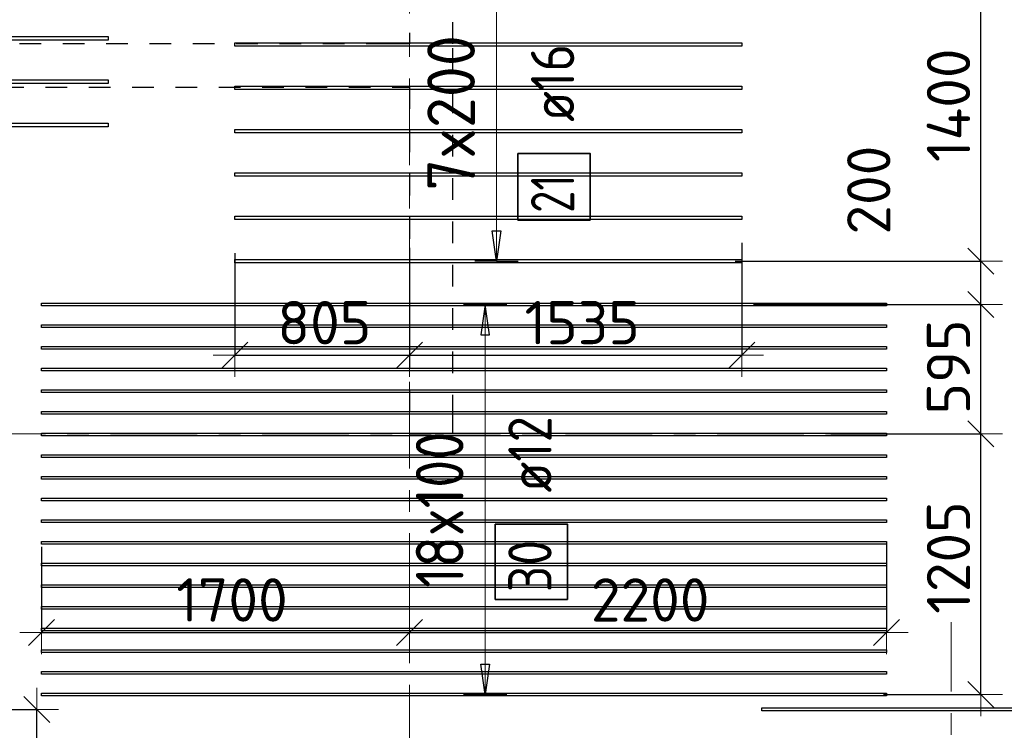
# Model space of a CAD drawing. Header units: metres. Extents: x -38 to 97, y -15 to 21.
# Tile 43 of 256: x 43.85 to 48.4, y 7.63 to 10.91. Entities that reach past the tile are written whole.
import ezdxf

# ---------------------------------------------------------------- set-up
doc = ezdxf.new("R2010")
doc.units = ezdxf.units.M
doc.header["$PDMODE"] = 65
for name, pattern in [('______11', [0.5, 0.4, -0.05, 0, -0.05]), ('______2', [0.0405, 0.03, -0.0105]), ('______5', [1.1, 0.8, -0.1, 0.1, -0.1])]:
    doc.linetypes.add(name, pattern=pattern)
doc.layers.add('XR$2$Осевая линия (1)', color=7, linetype='______5', lineweight=13)
doc.layers.add('XR$6$Размерная линия (1)', color=7, linetype='Continuous', lineweight=13)
doc.layers.add('XR$6$Арм.стержн.Доп. Арм верхн.зоны Х', color=7, linetype='Continuous', lineweight=35, true_color=0x8c8cff)
doc.layers.add('XR$7$Стена_ бетон несущ.', color=7, linetype='Continuous', lineweight=70, true_color=0xb4b496)
doc.styles.add('ISOCPEUR', font='txt')
doc.dimstyles.new('DIMSTYLE_3', dxfattribs={"dimtxt": 0.2, "dimasz": 0.2, "dimexe": 0, "dimexo": 0, "dimgap": 0.1, "dimtad": 2, "dimdec": 0, "dimlfac": 1000, "dimrnd": 5, "dimzin": 12, "dimdsep": 46, "dimtxsty": 'ISOCPEUR', "dimblk1": 'ALL_ML_STRICH', "dimblk2": 'ALL_ML_STRICH', "dimsah": 1, "dimcen": 0, "dimclrd": 7, "dimclre": 256, "dimclrt": 7, "dimadec": 0, "dimazin": 0, "dimtfac": 1, "dimtdec": 0, "dimtix": 1, "dimtmove": 2, "dimatfit": 3, "dimfxl": 0, "dimtzin": 0, "dimlwd": 0, "dimlwe": -3, "dimarcsym": 0})
doc.dimstyles.new('DIMSTYLE_36', dxfattribs={"dimtxt": 0.2, "dimasz": 0.2, "dimexe": 0, "dimexo": 0, "dimgap": 0.1, "dimtad": 2, "dimdec": 0, "dimlfac": 1000, "dimrnd": 5, "dimzin": 12, "dimdsep": 46, "dimtxsty": 'ISOCPEUR', "dimblk1": 'ALL_ML_STRICH', "dimblk2": 'ALL_ML_STRICH', "dimsah": 1, "dimcen": 0, "dimclrd": 7, "dimclre": 256, "dimclrt": 7, "dimadec": 0, "dimazin": 0, "dimtfac": 1, "dimtdec": 0, "dimtix": 1, "dimtmove": 2, "dimatfit": 3, "dimfxl": 0, "dimtvp": 1.2, "dimtzin": 0, "dimlwd": 0, "dimlwe": -3, "dimarcsym": 0})
doc.dimstyles.new('DIMSTYLE_37', dxfattribs={"dimtxt": 0.2, "dimasz": 0.2, "dimexe": 0, "dimexo": 0, "dimgap": 0.1, "dimtad": 0, "dimdec": 0, "dimlfac": 1000, "dimrnd": 5, "dimzin": 12, "dimdsep": 46, "dimtxsty": 'ISOCPEUR', "dimblk1": 'ALL_ML_STRICH', "dimblk2": 'ALL_ML_STRICH', "dimsah": 1, "dimcen": 0, "dimclrd": 7, "dimclre": 256, "dimclrt": 7, "dimadec": 0, "dimazin": 0, "dimtfac": 1, "dimtdec": 0, "dimtix": 1, "dimtmove": 2, "dimatfit": 3, "dimfxl": 0, "dimtvp": 1.2, "dimtzin": 0, "dimlwd": 0, "dimlwe": -3, "dimarcsym": 0})

# ---------------------------------------------------------------- blocks, each defined once
blk = doc.blocks.new('ALL_ML_STRICH')
at = {"color": 0, "linetype": 'ByBlock', "lineweight": -2}
for p, q in [((0, -0.5), (0, 0.5)), ((-0.3, -0.3), (0.3, 0.3)), ((-1, 0), (0.5, 0))]:
    blk.add_line(p, q, dxfattribs=at)
blk = doc.blocks.new('*D1133')
at = {"layer": 'DEFPOINTS', "color": 7, "linetype": 'Continuous', "lineweight": 13, "transparency": 33554687}
for p in [(47.5748, 9), (47.8186, 7.7959), (48.288, 7.7959)]:
    blk.add_point(p, dxfattribs=at)
at = {"layer": 'XR$6$Размерная линия (1)', "color": 9, "linetype": 'Continuous', "lineweight": -2, "true_color": 0xc7c7c7, "transparency": 33554687}
for p, q in [((47.5948, 9), (48.288, 9)), ((47.8386, 7.7959), (48.288, 7.7959))]:
    blk.add_line(p, q, dxfattribs=at)
at = {"layer": 'XR$6$Размерная линия (1)', "color": 7, "linetype": 'Continuous', "lineweight": -2, "transparency": 33554687}
blk.add_line((48.288, 7.7959), (48.288, 9), dxfattribs=at)
at = {"layer": 'XR$6$Размерная линия (1)', "color": 7, "linetype": 'Continuous', "lineweight": 13, "transparency": 33554687, "xscale": 0.2, "yscale": 0.2, "zscale": 0.2}
for p, rotation in [((48.288, 9), 90), ((48.288, 7.7959), 270)]:
    blk.add_blockref('ALL_ML_STRICH', p, dxfattribs=dict(at, rotation=rotation))
at = {"layer": 'XR$6$Размерная линия (1)', "color": 7, "linetype": 'Continuous', "lineweight": 13, "transparency": 33554687, "insert": (48.138, 8.428), "char_height": 0.2, "width": 0.8, "attachment_point": 5, "rotation": 90, "style": 'ISOCPEUR'}
blk.add_mtext('\\A1;{1205}', dxfattribs=at)
blk = doc.blocks.new('*D1134')
at = {"layer": 'DEFPOINTS', "color": 7, "linetype": 'Continuous', "lineweight": 13, "transparency": 33554687}
for p in [(47.218, 9.5959), (47.5748, 9), (48.288, 9)]:
    blk.add_point(p, dxfattribs=at)
at = {"layer": 'XR$6$Размерная линия (1)', "color": 9, "linetype": 'Continuous', "lineweight": -2, "true_color": 0xc7c7c7, "transparency": 33554687}
for p, q in [((47.238, 9.5959), (48.288, 9.5959)), ((47.5948, 9), (48.288, 9))]:
    blk.add_line(p, q, dxfattribs=at)
at = {"layer": 'XR$6$Размерная линия (1)', "color": 7, "linetype": 'Continuous', "lineweight": -2, "transparency": 33554687}
blk.add_line((48.288, 9), (48.288, 9.5959), dxfattribs=at)
at = {"layer": 'XR$6$Размерная линия (1)', "color": 7, "linetype": 'Continuous', "lineweight": 13, "transparency": 33554687, "xscale": 0.2, "yscale": 0.2, "zscale": 0.2}
for p, rotation in [((48.288, 9.5959), 90), ((48.288, 9), 270)]:
    blk.add_blockref('ALL_ML_STRICH', p, dxfattribs=dict(at, rotation=rotation))
at = {"layer": 'XR$6$Размерная линия (1)', "color": 7, "linetype": 'Continuous', "lineweight": 13, "transparency": 33554687, "insert": (48.138, 9.308), "char_height": 0.2, "width": 0.6, "attachment_point": 5, "rotation": 90, "style": 'ISOCPEUR'}
blk.add_mtext('\\A1;{595}', dxfattribs=at)
blk = doc.blocks.new('*D1135')
at = {"layer": 'DEFPOINTS', "color": 7, "linetype": 'Continuous', "lineweight": 13, "transparency": 33554687}
for p in [(47.1336, 9.7959), (47.218, 9.5959), (48.288, 9.5959)]:
    blk.add_point(p, dxfattribs=at)
at = {"layer": 'XR$6$Размерная линия (1)', "color": 9, "linetype": 'Continuous', "lineweight": -2, "true_color": 0xc7c7c7, "transparency": 33554687}
for p, q in [((47.1536, 9.7959), (48.288, 9.7959)), ((47.238, 9.5959), (48.288, 9.5959))]:
    blk.add_line(p, q, dxfattribs=at)
at = {"layer": 'XR$6$Размерная линия (1)', "color": 7, "linetype": 'Continuous', "lineweight": -2, "transparency": 33554687}
blk.add_line((48.288, 9.5959), (48.288, 9.7959), dxfattribs=at)
at = {"layer": 'XR$6$Размерная линия (1)', "color": 7, "linetype": 'Continuous', "lineweight": 13, "transparency": 33554687, "xscale": 0.2, "yscale": 0.2, "zscale": 0.2}
for p, rotation in [((48.288, 9.7959), 90), ((48.288, 9.5959), 270)]:
    blk.add_blockref('ALL_ML_STRICH', p, dxfattribs=dict(at, rotation=rotation))
at = {"layer": 'XR$6$Размерная линия (1)', "color": 7, "linetype": 'Continuous', "lineweight": 13, "transparency": 33554687, "insert": (47.7701, 10.1242), "char_height": 0.2, "width": 0.6, "attachment_point": 5, "rotation": 90, "style": 'ISOCPEUR'}
blk.add_mtext('\\A1;{200}', dxfattribs=at)
blk = doc.blocks.new('*D1136')
at = {"layer": 'DEFPOINTS', "color": 7, "linetype": 'Continuous', "lineweight": 13, "transparency": 33554687}
for p in [(47.1077, 11.1959), (47.1336, 9.7959), (48.288, 9.7959)]:
    blk.add_point(p, dxfattribs=at)
at = {"layer": 'XR$6$Размерная линия (1)', "color": 9, "linetype": 'Continuous', "lineweight": -2, "true_color": 0xc7c7c7, "transparency": 33554687}
for p, q in [((47.1277, 11.1959), (48.288, 11.1959)), ((47.1536, 9.7959), (48.288, 9.7959))]:
    blk.add_line(p, q, dxfattribs=at)
at = {"layer": 'XR$6$Размерная линия (1)', "color": 7, "linetype": 'Continuous', "lineweight": -2, "transparency": 33554687}
blk.add_line((48.288, 9.7959), (48.288, 11.1959), dxfattribs=at)
at = {"layer": 'XR$6$Размерная линия (1)', "color": 7, "linetype": 'Continuous', "lineweight": 13, "transparency": 33554687, "xscale": 0.2, "yscale": 0.2, "zscale": 0.2}
for p, rotation in [((48.288, 11.1959), 90), ((48.288, 9.7959), 270)]:
    blk.add_blockref('ALL_ML_STRICH', p, dxfattribs=dict(at, rotation=rotation))
at = {"layer": 'XR$6$Размерная линия (1)', "color": 7, "linetype": 'Continuous', "lineweight": 13, "transparency": 33554687, "insert": (48.138, 10.5159), "char_height": 0.2, "width": 0.8, "attachment_point": 5, "rotation": 90, "style": 'ISOCPEUR'}
blk.add_mtext('\\A1;{1400}', dxfattribs=at)
blk = doc.blocks.new('*D1219')
at = {"layer": 'DEFPOINTS', "color": 7, "linetype": 'Continuous', "lineweight": 13, "transparency": 33554687}
for p in [(43.9523, 8.4972), (45.65, 8.4815), (43.9523, 8.0826)]:
    blk.add_point(p, dxfattribs=at)
at = {"layer": 'XR$6$Размерная линия (1)', "color": 9, "linetype": 'Continuous', "lineweight": -2, "true_color": 0xc7c7c7, "transparency": 33554687}
for p, q in [((43.9523, 8.4772), (43.9523, 8.0826)), ((45.65, 8.0826), (45.65, 8.0826))]:
    blk.add_line(p, q, dxfattribs=at)
at = {"layer": 'XR$6$Размерная линия (1)', "color": 7, "linetype": 'Continuous', "lineweight": -2, "transparency": 33554687}
blk.add_line((43.9523, 8.0826), (45.65, 8.0826), dxfattribs=at)
at = {"layer": 'XR$6$Размерная линия (1)', "color": 7, "linetype": 'Continuous', "lineweight": 13, "transparency": 33554687, "xscale": 0.2, "yscale": 0.2, "zscale": 0.2, "rotation": 180}
blk.add_blockref('ALL_ML_STRICH', (43.9523, 8.0826), dxfattribs=at)
at = {"layer": 'XR$6$Размерная линия (1)', "color": 7, "linetype": 'Continuous', "lineweight": 13, "transparency": 33554687, "xscale": 0.2, "yscale": 0.2, "zscale": 0.2}
blk.add_blockref('ALL_ML_STRICH', (45.65, 8.0826), dxfattribs=at)
at = {"layer": 'XR$6$Размерная линия (1)', "color": 7, "linetype": 'Continuous', "lineweight": 13, "transparency": 33554687, "insert": (44.8312, 8.2326), "char_height": 0.2, "width": 0.8, "attachment_point": 5, "style": 'ISOCPEUR'}
blk.add_mtext('\\A1;{1700}', dxfattribs=at)
blk = doc.blocks.new('*D1220')
at = {"layer": 'DEFPOINTS', "color": 7, "linetype": 'Continuous', "lineweight": 13, "transparency": 33554687}
for p in [(47.8523, 8.5208), (45.65, 8.4815), (45.65, 8.0826)]:
    blk.add_point(p, dxfattribs=at)
at = {"layer": 'XR$6$Размерная линия (1)', "color": 9, "linetype": 'Continuous', "lineweight": -2, "true_color": 0xc7c7c7, "transparency": 33554687}
for p, q in [((47.8523, 8.5008), (47.8523, 8.0826)), ((45.65, 8.0826), (45.65, 8.0826))]:
    blk.add_line(p, q, dxfattribs=at)
at = {"layer": 'XR$6$Размерная линия (1)', "color": 7, "linetype": 'Continuous', "lineweight": -2, "transparency": 33554687}
blk.add_line((45.65, 8.0826), (47.8523, 8.0826), dxfattribs=at)
at = {"layer": 'XR$6$Размерная линия (1)', "color": 7, "linetype": 'Continuous', "lineweight": 13, "transparency": 33554687, "xscale": 0.2, "yscale": 0.2, "zscale": 0.2, "rotation": 180}
blk.add_blockref('ALL_ML_STRICH', (45.65, 8.0826), dxfattribs=at)
at = {"layer": 'XR$6$Размерная линия (1)', "color": 7, "linetype": 'Continuous', "lineweight": 13, "transparency": 33554687, "xscale": 0.2, "yscale": 0.2, "zscale": 0.2}
blk.add_blockref('ALL_ML_STRICH', (47.8523, 8.0826), dxfattribs=at)
at = {"layer": 'XR$6$Размерная линия (1)', "color": 7, "linetype": 'Continuous', "lineweight": 13, "transparency": 33554687, "insert": (46.7612, 8.2326), "char_height": 0.2, "width": 0.8, "attachment_point": 5, "style": 'ISOCPEUR'}
blk.add_mtext('\\A1;{2200}', dxfattribs=at)
blk = doc.blocks.new('*D1313')
at = {"layer": 'DEFPOINTS', "color": 7, "linetype": 'Continuous', "lineweight": 13, "transparency": 33554687}
for p in [(43.4124, 7.7272), (43.8915, 7.4), (43.9306, 7.4)]:
    blk.add_point(p, dxfattribs=at)
at = {"layer": 'XR$6$Размерная линия (1)', "color": 9, "linetype": 'Continuous', "lineweight": -2, "true_color": 0xc7c7c7, "transparency": 33554687}
for p, q in [((43.4324, 7.7272), (43.9306, 7.7272)), ((43.9115, 7.4), (43.9306, 7.4))]:
    blk.add_line(p, q, dxfattribs=at)
at = {"layer": 'XR$6$Размерная линия (1)', "color": 7, "linetype": 'Continuous', "lineweight": -2, "transparency": 33554687}
blk.add_line((43.9306, 7.4), (43.9306, 7.7272), dxfattribs=at)
at = {"layer": 'XR$6$Размерная линия (1)', "color": 7, "linetype": 'Continuous', "lineweight": 13, "transparency": 33554687, "xscale": 0.2, "yscale": 0.2, "zscale": 0.2}
for p, rotation in [((43.9306, 7.7272), 90), ((43.9306, 7.4), 270)]:
    blk.add_blockref('ALL_ML_STRICH', p, dxfattribs=dict(at, rotation=rotation))
at = {"layer": 'XR$6$Размерная линия (1)', "color": 7, "linetype": 'Continuous', "lineweight": 13, "transparency": 33554687, "insert": (44.1815, 7.0853), "char_height": 0.2, "width": 0.6, "attachment_point": 5, "rotation": 90, "style": 'ISOCPEUR'}
blk.add_mtext('\\A1;{325}', dxfattribs=at)
blk = doc.blocks.new('*D1337')
at = {"layer": 'DEFPOINTS', "color": 7, "linetype": 'Continuous', "lineweight": 13, "transparency": 33554687}
for p in [(45.65, 9.8772), (44.8447, 9.8529), (44.8447, 9.3624)]:
    blk.add_point(p, dxfattribs=at)
at = {"layer": 'XR$6$Размерная линия (1)', "color": 9, "linetype": 'Continuous', "lineweight": -2, "true_color": 0xc7c7c7, "transparency": 33554687}
for p, q in [((44.8447, 9.8329), (44.8447, 9.3624)), ((45.65, 9.8572), (45.65, 9.3624))]:
    blk.add_line(p, q, dxfattribs=at)
at = {"layer": 'XR$6$Размерная линия (1)', "color": 7, "linetype": 'Continuous', "lineweight": -2, "transparency": 33554687}
blk.add_line((44.8447, 9.3624), (45.65, 9.3624), dxfattribs=at)
at = {"layer": 'XR$6$Размерная линия (1)', "color": 7, "linetype": 'Continuous', "lineweight": 13, "transparency": 33554687, "xscale": 0.2, "yscale": 0.2, "zscale": 0.2, "rotation": 180}
blk.add_blockref('ALL_ML_STRICH', (44.8447, 9.3624), dxfattribs=at)
at = {"layer": 'XR$6$Размерная линия (1)', "color": 7, "linetype": 'Continuous', "lineweight": 13, "transparency": 33554687, "xscale": 0.2, "yscale": 0.2, "zscale": 0.2}
blk.add_blockref('ALL_ML_STRICH', (45.65, 9.3624), dxfattribs=at)
at = {"layer": 'XR$6$Размерная линия (1)', "color": 7, "linetype": 'Continuous', "lineweight": 13, "transparency": 33554687, "insert": (45.2573, 9.5124), "char_height": 0.2, "width": 0.6, "attachment_point": 5, "style": 'ISOCPEUR'}
blk.add_mtext('\\A1;{805}', dxfattribs=at)
blk = doc.blocks.new('*D1338')
at = {"layer": 'DEFPOINTS', "color": 7, "linetype": 'Continuous', "lineweight": 13, "transparency": 33554687}
for p in [(45.65, 9.8772), (47.1847, 9.9016), (45.65, 9.3624)]:
    blk.add_point(p, dxfattribs=at)
at = {"layer": 'XR$6$Размерная линия (1)', "color": 9, "linetype": 'Continuous', "lineweight": -2, "true_color": 0xc7c7c7, "transparency": 33554687}
for p, q in [((47.1847, 9.8816), (47.1847, 9.3624)), ((45.65, 9.8572), (45.65, 9.3624))]:
    blk.add_line(p, q, dxfattribs=at)
at = {"layer": 'XR$6$Размерная линия (1)', "color": 7, "linetype": 'Continuous', "lineweight": -2, "transparency": 33554687}
blk.add_line((45.65, 9.3624), (47.1847, 9.3624), dxfattribs=at)
at = {"layer": 'XR$6$Размерная линия (1)', "color": 7, "linetype": 'Continuous', "lineweight": 13, "transparency": 33554687, "xscale": 0.2, "yscale": 0.2, "zscale": 0.2, "rotation": 180}
blk.add_blockref('ALL_ML_STRICH', (45.65, 9.3624), dxfattribs=at)
at = {"layer": 'XR$6$Размерная линия (1)', "color": 7, "linetype": 'Continuous', "lineweight": 13, "transparency": 33554687, "xscale": 0.2, "yscale": 0.2, "zscale": 0.2}
blk.add_blockref('ALL_ML_STRICH', (47.1847, 9.3624), dxfattribs=at)
at = {"layer": 'XR$6$Размерная линия (1)', "color": 7, "linetype": 'Continuous', "lineweight": 13, "transparency": 33554687, "insert": (46.4473, 9.5124), "char_height": 0.2, "width": 0.8, "attachment_point": 5, "style": 'ISOCPEUR'}
blk.add_mtext('\\A1;{1535}', dxfattribs=at)

msp = doc.modelspace()

# ---------------------------------------------------------------- linework, layer by layer
at = {"layer": 'XR$2$Осевая линия (1)', "color": 253, "linetype": '______11', "lineweight": 13, "true_color": 0xa0a0a0, "transparency": 33554687}
for p, q in [((45.65, 6.74), (45.65, 19.78)), ((-2.63, 9), (62.6, 9)), ((48.15, -3.39), (48.15, 8.13))]:
    msp.add_line(p, q, dxfattribs=at)
at = {"layer": 'XR$6$Арм.стержн.Доп. Арм верхн.зоны Х', "color": 7, "linetype": 'Continuous', "lineweight": 13, "transparency": 33554687}
for p, q in [((46.0524, 9.7959), (46.0524, 11.1959)), ((46.0524, 9.7959), (46.0524, 9.7959)), ((45.9996, 9.5959), (45.9996, 9.5959)), ((45.9996, 7.7959), (45.9996, 9.5959)), ((45.9996, 7.7959), (45.9996, 7.7959))]:
    msp.add_line(p, q, dxfattribs=at)
at = {"layer": 'XR$6$Арм.стержн.Доп. Арм верхн.зоны Х', "color": 7, "linetype": 'Continuous', "lineweight": 25, "transparency": 33554687}
for p, q in [((46.0524, 9.7959), (46.0324, 9.9359)), ((46.0324, 9.9359), (46.0724, 9.9359)), ((46.0724, 9.9359), (46.0524, 9.7959)), ((45.9996, 9.5959), (45.9796, 9.4559)), ((46.0196, 9.4559), (45.9996, 9.5959)), ((45.9796, 9.4559), (46.0196, 9.4559)), ((45.9996, 7.7959), (45.9796, 7.9359)), ((45.9796, 7.9359), (46.0196, 7.9359)), ((46.0196, 7.9359), (45.9996, 7.7959))]:
    msp.add_line(p, q, dxfattribs=at)
at = {"layer": 'XR$6$Арм.стержн.Доп. Арм верхн.зоны Х', "color": 253, "linetype": 'Continuous', "lineweight": -3, "true_color": 0xa0a0a0, "transparency": 33554687}
for p, q in [((46.0524, 9.7959), (45.9524, 9.7959)), ((46.0524, 9.7959), (46.1524, 9.7959)), ((45.9996, 9.5959), (45.8996, 9.5959)), ((45.9996, 9.5959), (46.0996, 9.5959)), ((45.9996, 7.7959), (45.8996, 7.7959)), ((45.9996, 7.7959), (46.0996, 7.7959))]:
    msp.add_line(p, q, dxfattribs=at)
at = {"layer": 'XR$6$Арм.стержн.Доп. Арм верхн.зоны Х', "color": 7, "linetype": 'Continuous', "lineweight": 25, "transparency": 33554687}
for points in [[(44.2597, 10.8167), (41.3097, 10.8167), (41.3097, 10.8327), (44.2597, 10.8327), (44.2597, 10.8167)], [(44.8447, 10.8039), (47.1847, 10.8039), (47.1847, 10.7879), (44.8447, 10.7879), (44.8447, 10.8039)], [(44.2597, 10.6167), (41.3097, 10.6167), (41.3097, 10.6327), (44.2597, 10.6327), (44.2597, 10.6167)], [(44.8447, 10.6039), (47.1847, 10.6039), (47.1847, 10.5879), (44.8447, 10.5879), (44.8447, 10.6039)], [(44.2597, 10.4167), (41.3097, 10.4167), (41.3097, 10.4327), (44.2597, 10.4327), (44.2597, 10.4167)], [(44.8447, 10.4039), (47.1847, 10.4039), (47.1847, 10.3879), (44.8447, 10.3879), (44.8447, 10.4039)], [(44.8447, 10.2039), (47.1847, 10.2039), (47.1847, 10.1879), (44.8447, 10.1879), (44.8447, 10.2039)], [(44.8447, 10.0039), (47.1847, 10.0039), (47.1847, 9.9879), (44.8447, 9.9879), (44.8447, 10.0039)], [(44.8447, 9.8039), (47.1847, 9.8039), (47.1847, 9.7879), (44.8447, 9.7879), (44.8447, 9.8039)], [(50.2269, 7.7202), (47.2769, 7.7202), (47.2769, 7.7342), (50.2269, 7.7342), (50.2269, 7.7202)]]:
    msp.add_lwpolyline(points, dxfattribs=at)
at = {"layer": 'XR$6$Арм.стержн.Доп. Арм верхн.зоны Х', "color": 7, "linetype": 'Continuous', "lineweight": 35, "transparency": 33554687}
for points in [[(46.4842, 9.986), (46.4842, 10.2926), (46.1509, 10.2926), (46.1509, 9.986), (46.4842, 9.986)], [(46.3797, 8.2351), (46.3797, 8.5818), (46.0463, 8.5818), (46.0463, 8.2351), (46.3797, 8.2351)]]:
    msp.add_lwpolyline(points, dxfattribs=at)
at = {"layer": 'XR$6$Арм.стержн.Доп. Арм верхн.зоны Х', "color": 34, "linetype": 'Continuous', "lineweight": 25, "transparency": 33554687}
for points in [[(47.8523, 9.5899), (43.9523, 9.5899), (43.9523, 9.6019), (47.8523, 9.6019), (47.8523, 9.5899)], [(47.8523, 9.4899), (43.9523, 9.4899), (43.9523, 9.5019), (47.8523, 9.5019), (47.8523, 9.4899)], [(47.8523, 9.3899), (43.9523, 9.3899), (43.9523, 9.4019), (47.8523, 9.4019), (47.8523, 9.3899)], [(47.8523, 9.2899), (43.9523, 9.2899), (43.9523, 9.3019), (47.8523, 9.3019), (47.8523, 9.2899)], [(47.8523, 9.1899), (43.9523, 9.1899), (43.9523, 9.2019), (47.8523, 9.2019), (47.8523, 9.1899)], [(47.8523, 9.0899), (43.9523, 9.0899), (43.9523, 9.1019), (47.8523, 9.1019), (47.8523, 9.0899)], [(47.8523, 8.9899), (43.9523, 8.9899), (43.9523, 9.0019), (47.8523, 9.0019), (47.8523, 8.9899)], [(47.8523, 8.8899), (43.9523, 8.8899), (43.9523, 8.9019), (47.8523, 8.9019), (47.8523, 8.8899)], [(47.8523, 8.7899), (43.9523, 8.7899), (43.9523, 8.8019), (47.8523, 8.8019), (47.8523, 8.7899)], [(47.8523, 8.6899), (43.9523, 8.6899), (43.9523, 8.7019), (47.8523, 8.7019), (47.8523, 8.6899)], [(47.8523, 8.5899), (43.9523, 8.5899), (43.9523, 8.6019), (47.8523, 8.6019), (47.8523, 8.5899)], [(47.8523, 8.4899), (43.9523, 8.4899), (43.9523, 8.5019), (47.8523, 8.5019), (47.8523, 8.4899)], [(47.8523, 8.3899), (43.9523, 8.3899), (43.9523, 8.4019), (47.8523, 8.4019), (47.8523, 8.3899)], [(47.8523, 8.2899), (43.9523, 8.2899), (43.9523, 8.3019), (47.8523, 8.3019), (47.8523, 8.2899)], [(47.8523, 8.1899), (43.9523, 8.1899), (43.9523, 8.2019), (47.8523, 8.2019), (47.8523, 8.1899)], [(47.8523, 8.0899), (43.9523, 8.0899), (43.9523, 8.1019), (47.8523, 8.1019), (47.8523, 8.0899)], [(47.8523, 7.9899), (43.9523, 7.9899), (43.9523, 8.0019), (47.8523, 8.0019), (47.8523, 7.9899)], [(47.8523, 7.8899), (43.9523, 7.8899), (43.9523, 7.9019), (47.8523, 7.9019), (47.8523, 7.8899)], [(47.8523, 7.7899), (43.9523, 7.7899), (43.9523, 7.8019), (47.8523, 7.8019), (47.8523, 7.7899)]]:
    msp.add_lwpolyline(points, dxfattribs=at)
at = {"layer": 'XR$7$Стена_ бетон несущ.', "color": 253, "linetype": '______2', "lineweight": -3, "true_color": 0xa0a0a0, "transparency": 33554687}
for p, q in [((45.65, 15.05), (45.65, 10.8)), ((45.85, 10.8), (45.85, 11.08)), ((45.55, 10.8), (43.05, 10.8)), ((45.65, 10.8), (45.55, 10.8)), ((45.85, 9.08), (45.85, 10.8)), ((42.97, 10.6), (45.65, 10.6)), ((45.65, 10.6), (45.65, 9)), ((45.85, 9), (45.85, 9.08)), ((45.65, 9), (45.85, 9))]:
    msp.add_line(p, q, dxfattribs=at)

# ---------------------------------------------------------------- texts
at = {"layer": 'XR$6$Арм.стержн.Доп. Арм верхн.зоны Х', "color": 7, "linetype": 'Continuous', "lineweight": 13, "transparency": 33554687, "char_height": 0.22, "attachment_point": 7, "rotation": 90, "style": 'ISOCPEUR'}
for s, insert, width in [('\\W0.95;7x200', (45.9524, 10.1219), 0.873359), ('\\W0.86;18x100', (45.8996, 8.2889), 0.930455)]:
    msp.add_mtext(s, dxfattribs=dict(at, insert=insert, width=width))
at = {"layer": 'XR$6$Арм.стержн.Доп. Арм верхн.зоны Х', "color": 7, "linetype": 'Continuous', "lineweight": 25, "transparency": 33554687, "char_height": 0.2, "attachment_point": 7, "rotation": 90, "style": 'ISOCPEUR'}
for s, insert, width in [('\\W0.89; ø16 ', (46.4109, 10.326), 0.749105), ('\\W0.75;21', (46.4109, 10.0193), 0.314854), ('\\W0.89; ø12 ', (46.3063, 8.6151), 0.749105), ('\\W0.87;30', (46.3063, 8.2684), 0.367208)]:
    msp.add_mtext(s, dxfattribs=dict(at, insert=insert, width=width))

# ---------------------------------------------------------------- dimensions: what is measured, and where the dimension line sits
at = {"layer": 'XR$6$Размерная линия (1)', "color": 7, "linetype": 'Continuous', "lineweight": 13, "transparency": 33554687}
for base, p1, p2, dimstyle, picture, middle in [((48.288, 11.1959), (47.1536, 9.7959), (47.1277, 11.1959), 'DIMSTYLE_3', '*D1136', (48.138, 10.5159)), ((48.288, 9.7959), (47.238, 9.5959), (47.1536, 9.7959), 'DIMSTYLE_36', '*D1135', (47.7701, 10.1242)), ((48.288, 9.5959), (47.5948, 9), (47.238, 9.5959), 'DIMSTYLE_3', '*D1134', (48.138, 9.308)), ((48.288, 9), (47.8386, 7.7959), (47.5948, 9), 'DIMSTYLE_3', '*D1133', (48.138, 8.428)), ((43.9306, 7.7272), (43.9115, 7.4), (43.4324, 7.7272), 'DIMSTYLE_37', '*D1313', (44.1815, 7.0853))]:
    dim = msp.add_linear_dim(base=base, p1=p1, p2=p2, angle=90, dimstyle=dimstyle, override={"dimpost": '<>', "dimclrd": 7, "dimclre": 9, "dimclrt": 7, "dimlwd": 0, "dimlwe": 65533}, dxfattribs=at)
    dim.commit()
    dim.dimension.update_dxf_attribs({"geometry": picture, "text_midpoint": middle, "dimtype": 160})
for base, p1, p2, picture, middle in [((45.65, 9.3624), (44.8447, 9.8329), (45.65, 9.8572), '*D1337', (45.2573, 9.5124)), ((47.1847, 9.3624), (45.65, 9.8572), (47.1847, 9.8816), '*D1338', (46.4473, 9.5124)), ((47.8523, 8.0826), (45.65, 8.0826), (47.8523, 8.5008), '*D1220', (46.7612, 8.2326)), ((45.65, 8.0826), (43.9523, 8.4772), (45.65, 8.0826), '*D1219', (44.8312, 8.2326))]:
    dim = msp.add_linear_dim(base=base, p1=p1, p2=p2, dimstyle='DIMSTYLE_3', override={"dimpost": '<>', "dimclrd": 7, "dimclre": 9, "dimclrt": 7, "dimlwd": 0, "dimlwe": 65533}, dxfattribs=at)
    dim.commit()
    dim.dimension.update_dxf_attribs({"geometry": picture, "text_midpoint": middle, "dimtype": 160})

doc.saveas('drawing.dxf')
